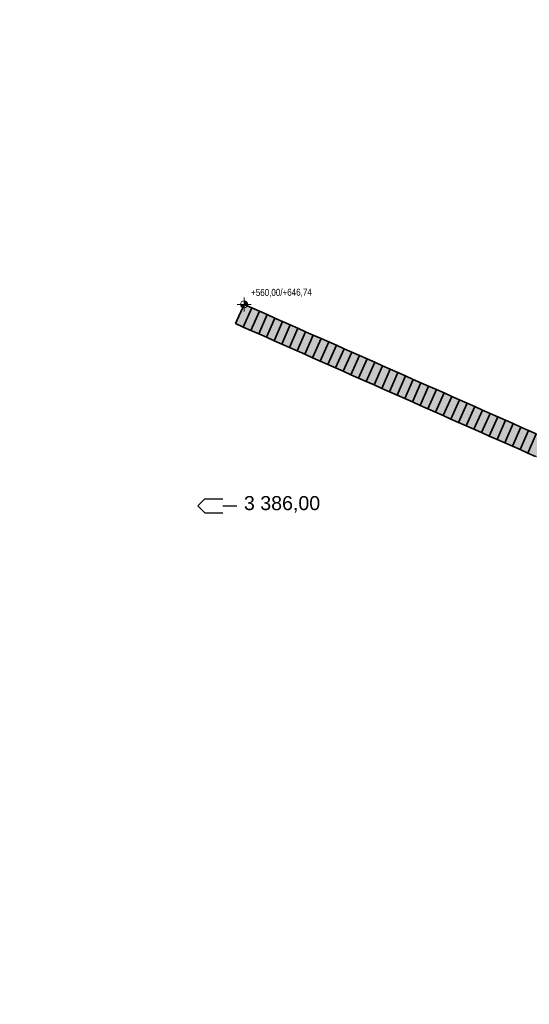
# Model space of a CAD drawing. Header units: metres. Extents: x -4654 to 4641, y -3556 to 3471.
# Tile 1 of 7: x -4654 to -1018, y -3556 to 3471. Entities that reach past the tile are written whole.
import ezdxf
from ezdxf.xclip import XClip

# ---------------------------------------------------------------- set-up
doc = ezdxf.new("R2010")
doc.units = ezdxf.units.M
doc.header["$MEASUREMENT"] = 0
doc.header["$XCLIPFRAME"] = 0
doc.linetypes.add('Wipeout_Contour', pattern=[1, 0, -1])
doc.layers.add('702-L Mapa 3_3km', color=7, linetype='Continuous')
doc.layers.add('Zrzut ekranu 2023-11-15 13.07.29_1_702-L Mapa 3_3km', color=7, linetype='Continuous')
for name, color, linetype, lineweight in [('705-L Płaszczyzny pdejścia 2D dla 3_3 km255', 230, 'Continuous', 25), ('706-L Płaszczyzny podejścia 3D dla 3_3 km39', 161, 'Continuous', 35), ('717-L Wymiary opisy dla 3_3 km1', 7, 'Continuous', 13), ('717-L Wymiary opisy dla 3_3 km25', 5, 'Continuous', 13), ('717-L Wymiary opisy dla 3_3 km251', 4, 'Continuous', 13), ('Zrzut ekranu 2023-11-15 13.07.29_1_01', 7, 'Continuous', 13)]:
    doc.layers.add(name, color=color, linetype=linetype, lineweight=lineweight)
doc.styles.add('STYL_AUTOMATYCZNY_2', font='ARIALN.TTF')
doc.styles.add('STYL_AUTOMATYCZNY_3', font='arial.ttf')
picture_1 = doc.add_image_def('image1.png', size_in_pixel=(3440, 1440))

# ---------------------------------------------------------------- blocks, each defined once
blk = doc.blocks.new('Rysunek_1_1', base_point=(-11869.7, -4503.9))
at = {"color": 254, "linetype": 'Wipeout_Contour', "lineweight": 0, "ltscale": 23305.370776}
blk.add_wipeout([(-4654.4, -3555.9), (4640.9, -3555.9), (4640.9, 3471), (-4654.4, 3471)], dxfattribs=at).dxf.layer = 'Zrzut ekranu 2023-11-15 13.07.29_1_702-L Mapa 3_3km'
at = {"layer": 'Zrzut ekranu 2023-11-15 13.07.29_1_01', "color": 7, "lineweight": 13}
image = blk.add_image(picture_1, insert=(-11869.7, -4503.9), size_in_units=(21530.7, 9012.8), dxfattribs=at)
image.set_boundary_path([(-0.5, -0.5), (3439.5, 1439.5)])

msp = doc.modelspace()

# ---------------------------------------------------------------- block references
at = {"layer": '702-L Mapa 3_3km', "color": 52, "linetype": 'Continuous', "lineweight": 25}
ref = msp.add_blockref('Rysunek_1_1', (-11869.6572, -4503.8971), dxfattribs=at)
XClip(ref).set_block_clipping_path([(-4654.42831025, -3555.8782627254), (4640.9108298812, 3471.0055771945)])

# ---------------------------------------------------------------- next in the draw order: hatches: boundary and pattern name
at = {"layer": '717-L Wymiary opisy dla 3_3 km25', "linetype": 'Continuous', "lineweight": 13}
for points in [[(-3053.0563, 1438.9371), (-3078.0557, 1438.7622), (-3076.0858, 1429.2087), (-3070.6099, 1421.1362), (-3062.4616, 1415.7737), (-3052.8814, 1413.9377)], [(-3053.0563, 1438.9371), (-3028.0569, 1439.112), (-3030.0268, 1448.6655), (-3035.5027, 1456.738), (-3043.651, 1462.1004), (-3053.2312, 1463.9365)]]:
    msp.add_hatch(color=5, dxfattribs=at).paths.add_polyline_path(points)
at = {"layer": '717-L Wymiary opisy dla 3_3 km251', "linetype": 'Continuous', "lineweight": 35}
msp.add_hatch(color=126, dxfattribs=at).paths.add_polyline_path([(-3113.8256, 1301.7981), (-3053.0563, 1438.9371), (-336.8033, 235.3053), (-4.7955, 24.3632), (-18.2863, -6.0816), (-397.5726, 98.1664)])

# ---------------------------------------------------------------- next in the draw order: linework, layer by layer
at = {"layer": '705-L Płaszczyzny pdejścia 2D dla 3_3 km255', "color": 230, "linetype": 'Continuous', "lineweight": 25}
for p, q in [((-3382.3185, 2.3954), (-3332.3185, 52.3954)), ((-3382.3185, 2.3954), (-3332.3185, -47.6046)), ((-3332.3185, 52.3954), (-3204.3704, 52.3954)), ((-3204.3704, 2.3954), (-3104.3704, 2.3954)), ((-3332.3185, -47.6046), (-3204.3704, -47.6046))]:
    msp.add_line(p, q, dxfattribs=at)
at = {"layer": '706-L Płaszczyzny podejścia 3D dla 3_3 km39', "color": 161, "linetype": 'Continuous', "lineweight": 35, "flags": 128}
for points in [[(-3113.8256, 1301.7981), (-3053.0563, 1438.9371)], [(-3058.97, 1277.4904), (-2998.2007, 1414.6294)], [(-2998.2007, 1414.6294), (-3058.97, 1277.4904)], [(-3053.0563, 1438.9371), (-2998.2007, 1414.6294)], [(-2998.2007, 1414.6294), (-2943.3451, 1390.3216)], [(-3004.1144, 1253.1827), (-2943.3451, 1390.3216)], [(-2943.3451, 1390.3216), (-3004.1144, 1253.1827)], [(-2949.2588, 1228.875), (-2888.4895, 1366.0139)], [(-2888.4895, 1366.0139), (-2949.2588, 1228.875)], [(-2943.3451, 1390.3216), (-2888.4895, 1366.0139)], [(-2894.4058, 1204.5684), (-2833.6365, 1341.7073)], [(-2833.634, 1341.7062), (-2894.4033, 1204.5672)], [(-2888.4895, 1366.0139), (-2833.634, 1341.7062)], [(-2833.6365, 1341.7073), (-2778.7809, 1317.3996)], [(-3058.97, 1277.4904), (-3113.8256, 1301.7981)], [(-3004.1144, 1253.1827), (-3058.97, 1277.4904)], [(-2839.5502, 1180.2606), (-2778.7809, 1317.3996)], [(-2778.7809, 1317.3996), (-2839.5502, 1180.2606)], [(-2784.6946, 1155.9529), (-2723.9253, 1293.0919)], [(-2723.9253, 1293.0919), (-2784.6946, 1155.9529)], [(-2778.7809, 1317.3996), (-2723.9253, 1293.0919)], [(-2729.839, 1131.6452), (-2669.0697, 1268.7841)], [(-2669.0697, 1268.7841), (-2729.839, 1131.6452)], [(-2723.9253, 1293.0919), (-2669.0697, 1268.7841)], [(-2669.0697, 1268.7841), (-2614.2141, 1244.4764)], [(-2949.2588, 1228.875), (-3004.1144, 1253.1827)], [(-2894.4033, 1204.5672), (-2949.2588, 1228.875)], [(-2839.5502, 1180.2606), (-2894.4058, 1204.5684)], [(-2674.9834, 1107.3375), (-2614.2141, 1244.4764)], [(-2614.2141, 1244.4764), (-2674.9834, 1107.3375)], [(-2620.1279, 1083.0298), (-2559.3586, 1220.1687)], [(-2559.3586, 1220.1687), (-2620.1279, 1083.0298)], [(-2614.2141, 1244.4764), (-2559.3586, 1220.1687)], [(-2565.2723, 1058.722), (-2504.503, 1195.861)], [(-2504.503, 1195.861), (-2565.2723, 1058.722)], [(-2559.3586, 1220.1687), (-2504.503, 1195.861)], [(-2504.503, 1195.861), (-2449.6474, 1171.5533)], [(-2784.6946, 1155.9529), (-2839.5502, 1180.2606)], [(-2729.839, 1131.6452), (-2784.6946, 1155.9529)], [(-2674.9834, 1107.3375), (-2729.839, 1131.6452)], [(-2510.4167, 1034.4143), (-2449.6474, 1171.5533)], [(-2449.6474, 1171.5533), (-2510.4167, 1034.4143)], [(-2455.5636, 1010.1077), (-2394.7943, 1147.2467)], [(-2394.7918, 1147.2455), (-2455.5611, 1010.1066)], [(-2449.6474, 1171.5533), (-2394.7918, 1147.2455)], [(-2394.7943, 1147.2467), (-2339.9387, 1122.9389)], [(-2620.1279, 1083.0298), (-2674.9834, 1107.3375)], [(-2565.2723, 1058.722), (-2620.1279, 1083.0298)], [(-2510.4167, 1034.4143), (-2565.2723, 1058.722)], [(-2400.708, 985.8), (-2339.9387, 1122.9389)], [(-2339.9387, 1122.9389), (-2400.708, 985.8)], [(-2345.8525, 961.4923), (-2285.0831, 1098.6312)], [(-2285.0831, 1098.6312), (-2345.8525, 961.4923)], [(-2339.9387, 1122.9389), (-2285.0831, 1098.6312)], [(-2290.9969, 937.1845), (-2230.2276, 1074.3235)], [(-2230.2276, 1074.3235), (-2290.9969, 937.1845)], [(-2285.0831, 1098.6312), (-2230.2276, 1074.3235)], [(-2230.2276, 1074.3235), (-2175.372, 1050.0158)], [(-2455.5611, 1010.1066), (-2510.4167, 1034.4143)], [(-2400.708, 985.8), (-2455.5636, 1010.1077)], [(-2345.8525, 961.4923), (-2400.708, 985.8)], [(-2236.1413, 912.8768), (-2175.372, 1050.0158)], [(-2175.372, 1050.0158), (-2236.1413, 912.8768)], [(-2181.2857, 888.5691), (-2120.5164, 1025.7081)], [(-2120.5164, 1025.7081), (-2181.2857, 888.5691)], [(-2175.372, 1050.0158), (-2120.5164, 1025.7081)], [(-2126.4326, 864.2625), (-2065.6633, 1001.4014)], [(-2065.6608, 1001.4003), (-2126.4301, 864.2614)], [(-2120.5164, 1025.7081), (-2065.6608, 1001.4003)], [(-2065.6633, 1001.4014), (-2010.8077, 977.0937)], [(-2290.9969, 937.1845), (-2345.8525, 961.4923)], [(-2236.1413, 912.8768), (-2290.9969, 937.1845)], [(-2071.577, 839.9548), (-2010.8077, 977.0937)], [(-2010.8077, 977.0937), (-2071.577, 839.9548)], [(-2016.7215, 815.647), (-1955.9522, 952.786)], [(-1955.9522, 952.786), (-2016.7215, 815.647)], [(-2010.8077, 977.0937), (-1955.9522, 952.786)], [(-1961.8659, 791.3393), (-1901.0966, 928.4783)], [(-1901.0966, 928.4783), (-1961.8659, 791.3393)], [(-1955.9522, 952.786), (-1901.0966, 928.4783)], [(-1901.0966, 928.4783), (-1846.241, 904.1706)], [(-2181.2857, 888.5691), (-2236.1413, 912.8768)], [(-2126.4301, 864.2614), (-2181.2857, 888.5691)], [(-2071.577, 839.9548), (-2126.4326, 864.2625)], [(-1907.0103, 767.0316), (-1846.241, 904.1706)], [(-1846.241, 904.1706), (-1907.0103, 767.0316)], [(-1852.1547, 742.7239), (-1791.3854, 879.8628)], [(-1791.3854, 879.8628), (-1852.1547, 742.7239)], [(-1846.241, 904.1706), (-1791.3854, 879.8628)], [(-1797.2991, 718.4162), (-1736.5298, 855.5551)], [(-1736.5298, 855.5551), (-1797.2991, 718.4162)], [(-1791.3854, 879.8628), (-1736.5298, 855.5551)], [(-1736.5298, 855.5551), (-1681.6743, 831.2474)], [(-2016.7215, 815.647), (-2071.577, 839.9548)], [(-1961.8659, 791.3393), (-2016.7215, 815.647)], [(-1907.0103, 767.0316), (-1961.8659, 791.3393)], [(-1742.4436, 694.1084), (-1681.6743, 831.2474)], [(-1681.6743, 831.2474), (-1742.4436, 694.1084)], [(-1687.5905, 669.8018), (-1626.8212, 806.9408)], [(-1626.8187, 806.9397), (-1687.588, 669.8007)], [(-1681.6743, 831.2474), (-1626.8187, 806.9397)], [(-1632.7349, 645.4941), (-1571.9656, 782.6331)], [(-1571.9656, 782.6331), (-1632.7349, 645.4941)], [(-1626.8212, 806.9408), (-1571.9656, 782.6331)], [(-1571.9656, 782.6331), (-1517.11, 758.3253)], [(-1852.1547, 742.7239), (-1907.0103, 767.0316)], [(-1797.2991, 718.4162), (-1852.1547, 742.7239)], [(-1742.4436, 694.1084), (-1797.2991, 718.4162)], [(-1577.8793, 621.1864), (-1517.11, 758.3253)], [(-1517.11, 758.3253), (-1577.8793, 621.1864)], [(-1523.0237, 596.8787), (-1462.2544, 734.0176)], [(-1462.2544, 734.0176), (-1523.0237, 596.8787)], [(-1517.11, 758.3253), (-1462.2544, 734.0176)], [(-1468.1682, 572.571), (-1407.3989, 709.7099)], [(-1407.3989, 709.7099), (-1468.1682, 572.571)], [(-1462.2544, 734.0176), (-1407.3989, 709.7099)], [(-1407.3989, 709.7099), (-1352.5433, 685.4022)], [(-1687.588, 669.8007), (-1742.4436, 694.1084)], [(-1632.7349, 645.4941), (-1687.5905, 669.8018)], [(-1577.8793, 621.1864), (-1632.7349, 645.4941)], [(-1413.3126, 548.2632), (-1352.5433, 685.4022)], [(-1352.5433, 685.4022), (-1413.3126, 548.2632)], [(-1358.4595, 523.9566), (-1297.6902, 661.0956)], [(-1297.6877, 661.0945), (-1358.457, 523.9555)], [(-1352.5433, 685.4022), (-1297.6877, 661.0945)], [(-1303.6039, 499.6489), (-1242.8346, 636.7878)], [(-1242.8346, 636.7878), (-1303.6039, 499.6489)], [(-1297.6902, 661.0956), (-1242.8346, 636.7878)], [(-1242.8346, 636.7878), (-1187.979, 612.4801)], [(-1523.0237, 596.8787), (-1577.8793, 621.1864)], [(-1468.1682, 572.571), (-1523.0237, 596.8787)], [(-1413.3126, 548.2632), (-1468.1682, 572.571)], [(-1248.7483, 475.3412), (-1187.979, 612.4801)], [(-1187.979, 612.4801), (-1248.7483, 475.3412)], [(-1193.8928, 451.0335), (-1133.1235, 588.1724)], [(-1133.1235, 588.1724), (-1193.8928, 451.0335)], [(-1187.979, 612.4801), (-1133.1235, 588.1724)], [(-1139.0372, 426.7257), (-1078.2679, 563.8647)], [(-1078.2679, 563.8647), (-1139.0372, 426.7257)], [(-1133.1235, 588.1724), (-1078.2679, 563.8647)], [(-1078.2679, 563.8647), (-1023.4123, 539.557)], [(-1358.457, 523.9555), (-1413.3126, 548.2632)], [(-1303.6039, 499.6489), (-1358.4595, 523.9566)], [(-1248.7483, 475.3412), (-1303.6039, 499.6489)], [(-1084.1816, 402.418), (-1023.4123, 539.557)], [(-1023.4123, 539.557), (-1084.1816, 402.418)], [(-1029.326, 378.1103), (-968.5567, 515.2492)], [(-968.5567, 515.2492), (-1029.326, 378.1103)], [(-1023.4123, 539.557), (-968.5567, 515.2492)], [(-1193.8928, 451.0335), (-1248.7483, 475.3412)], [(-1139.0372, 426.7257), (-1193.8928, 451.0335)], [(-1084.1816, 402.418), (-1139.0372, 426.7257)], [(-1029.326, 378.1103), (-1084.1816, 402.418)], [(-974.4704, 353.8026), (-1029.326, 378.1103)]]:
    msp.add_lwpolyline(points, dxfattribs=at)
at = {"layer": '717-L Wymiary opisy dla 3_3 km1', "color": 7, "linetype": 'Continuous', "lineweight": 13, "flags": 128}
msp.add_lwpolyline([(-3113.8256, 1301.7981), (-3053.0563, 1438.9371), (-336.8033, 235.3053), (-4.7955, 24.3632), (-18.2863, -6.0816), (-397.5726, 98.1664)], close=True, dxfattribs=at)
at = {"layer": '717-L Wymiary opisy dla 3_3 km25', "color": 5, "linetype": 'Continuous', "lineweight": 13}
for p, q in [((-3052.7065, 1388.9383), (-3053.4061, 1488.9359)), ((-3103.0551, 1438.5873), (-3003.0575, 1439.2869))]:
    msp.add_line(p, q, dxfattribs=at)
msp.add_circle((-3053.0563, 1438.9371), 25, dxfattribs=at)

# ---------------------------------------------------------------- next in the draw order: texts
at = {"layer": '705-L Płaszczyzny pdejścia 2D dla 3_3 km255', "color": 230, "lineweight": 25, "insert": (-3054.3704, -47.6046), "char_height": 100, "attachment_point": 7, "style": 'STYL_AUTOMATYCZNY_3'}
msp.add_mtext('\\A1;{\\pql;\\fArial|b0|i0|c238|p0;\\W1.000000;3\xa0386,00}', dxfattribs=at)
at = {"layer": '717-L Wymiary opisy dla 3_3 km1', "color": 7, "lineweight": 13, "insert": (-3003.4073, 1489.2856), "char_height": 50, "attachment_point": 7, "rotation": 0.40080937, "style": 'STYL_AUTOMATYCZNY_2'}
msp.add_mtext('\\A1;{\\pql;\\fArial Narrow|b0|i0|c238|p0;\\W1.000000;+560,00/+646,74}', dxfattribs=at)

doc.saveas('drawing.dxf')
